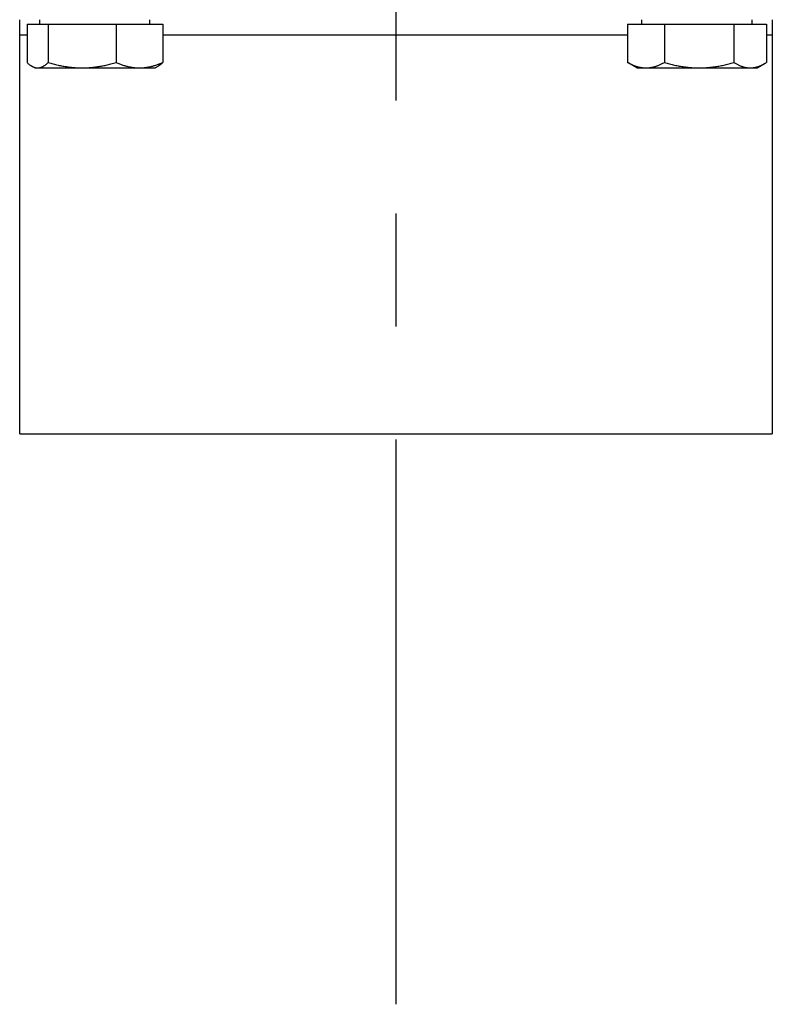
# Model space of a CAD drawing. Header units: millimetres. Extents: x -309 to 8091, y -6405 to -465.
# Tile 18 of 57: x 2870 to 2970, y -4875 to -4744. Entities that reach past the tile are written whole.
import ezdxf

# ---------------------------------------------------------------- set-up
doc = ezdxf.new("R2010")
doc.units = ezdxf.units.MM
doc.header["$LTSCALE"] = 20
doc.linetypes.add('MITTE', pattern=[2, 1.25, -0.25, 0.25, -0.25])
doc.layers.add('02-LINIE-035', color=2, linetype='CONTINUOUS')
doc.layers.add('05-ACHSE', color=1, linetype='MITTE')

msp = doc.modelspace()

# ---------------------------------------------------------------- linework, layer by layer
at = {"layer": '02-LINIE-035'}
for p, q in [((2869.69, -4745.88), (2869.69, -4743.88)), ((2870.67, -4744.48), (2870.67, -4749.57)), ((2870.67, -4744.48), (2873.47, -4744.48)), ((2872.37, -4744.48), (2872.37, -4743.88)), ((2873.47, -4744.48), (2882.49, -4744.48)), ((2873.47, -4744.48), (2873.47, -4749.57)), ((2882.49, -4744.48), (2888.71, -4744.48)), ((2882.49, -4744.48), (2882.49, -4749.57)), ((2887, -4744.48), (2887, -4743.88)), ((2888.71, -4744.48), (2888.71, -4749.57)), ((2950.46, -4744.48), (2955.35, -4744.48)), ((2950.46, -4744.48), (2950.46, -4749.57)), ((2952.37, -4744.48), (2952.37, -4743.88)), ((2955.35, -4744.48), (2964.59, -4744.48)), ((2955.35, -4744.48), (2955.35, -4749.57)), ((2964.59, -4744.48), (2964.59, -4749.57)), ((2964.59, -4744.48), (2968.92, -4744.48)), ((2967, -4744.48), (2967, -4743.88)), ((2968.92, -4744.48), (2968.92, -4749.57)), ((2969.69, -4743.88), (2969.69, -4745.88)), ((2869.69, -4798.88), (2869.69, -4745.88)), ((2869.69, -4745.88), (2870.67, -4745.88)), ((2888.71, -4745.88), (2950.46, -4745.88)), ((2968.92, -4745.88), (2969.69, -4745.88)), ((2969.69, -4745.88), (2969.69, -4798.88)), ((2871.69, -4750.28), (2871.29, -4750.05)), ((2887.69, -4750.28), (2888.09, -4750.05)), ((2951.69, -4750.28), (2950.63, -4749.67)), ((2967.69, -4750.28), (2968.75, -4749.67)), ((2871.69, -4750.28), (2872.07, -4750.28)), ((2872.07, -4750.28), (2877.98, -4750.28)), ((2877.98, -4750.28), (2885.6, -4750.28)), ((2885.6, -4750.28), (2887.69, -4750.28)), ((2951.69, -4750.28), (2952.91, -4750.28)), ((2952.91, -4750.28), (2959.97, -4750.28)), ((2959.97, -4750.28), (2966.75, -4750.28)), ((2966.75, -4750.28), (2967.69, -4750.28)), ((2869.69, -4798.88), (2969.69, -4798.88))]:
    msp.add_line(p, q, dxfattribs=at)
for points, weights in [([(2870.67, -4749.57), (2871.42, -4750.28), (2872.07, -4750.28)], [1, 1.0379548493, 1]), ([(2872.07, -4750.28), (2872.72, -4750.28), (2873.47, -4749.57)], [1, 1.0379548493, 1]), ([(2873.47, -4749.57), (2875.89, -4750.28), (2877.98, -4750.28)], [1, 1.0379548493, 1]), ([(2877.98, -4750.28), (2880.07, -4750.28), (2882.49, -4749.57)], [1, 1.0379548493, 1]), ([(2882.49, -4749.57), (2884.16, -4750.28), (2885.6, -4750.28)], [1, 1.0379548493, 1]), ([(2885.6, -4750.28), (2887.05, -4750.28), (2888.71, -4749.57)], [1, 1.0379548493, 1]), ([(2888.71, -4749.57), (2888.38, -4749.88), (2888.09, -4750.05)], [1, 1.01629232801, 1.01859751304]), ([(2950.46, -4749.57), (2951.77, -4750.28), (2952.91, -4750.28)], [1, 1.0379548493, 1]), ([(2950.63, -4749.67), (2950.54, -4749.62), (2950.46, -4749.57)], [1.0050818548, 1.00273851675, 1]), ([(2952.91, -4750.28), (2954.04, -4750.28), (2955.35, -4749.57)], [1, 1.0379548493, 1]), ([(2955.35, -4749.57), (2957.83, -4750.28), (2959.97, -4750.28)], [1, 1.0379548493, 1]), ([(2959.97, -4750.28), (2962.11, -4750.28), (2964.59, -4749.57)], [1, 1.0379548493, 1]), ([(2964.59, -4749.57), (2965.75, -4750.28), (2966.75, -4750.28)], [1, 1.0379548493, 1]), ([(2966.75, -4750.28), (2967.76, -4750.28), (2968.92, -4749.57)], [1, 1.0379548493, 1])]:
    msp.add_rational_spline(points, weights, degree=2, dxfattribs=at)
at = {"layer": '05-ACHSE', "ltscale": 3}
msp.add_line((2919.69, -4874.63), (2919.69, -3315.92), dxfattribs=at)

doc.saveas('drawing.dxf')
